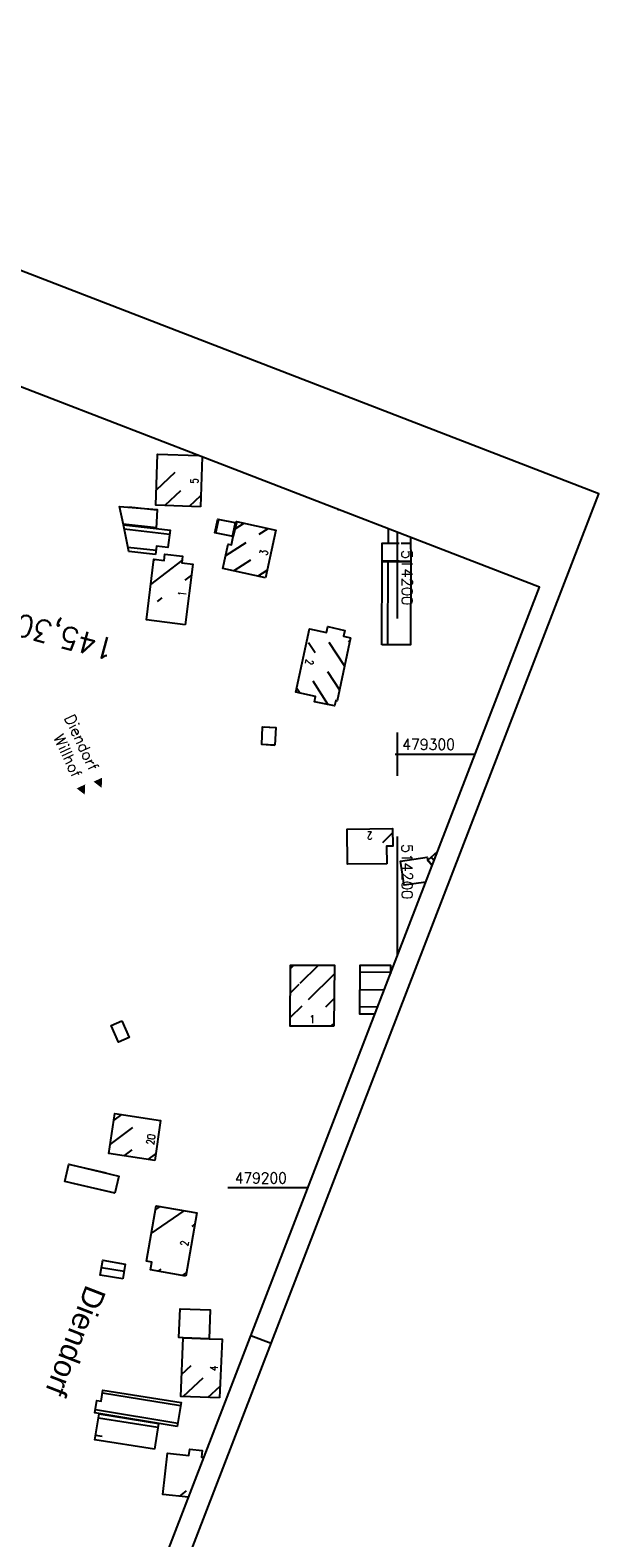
# Model space of a CAD drawing. Extents: x 513561 to 514246, y 478301 to 479467.
# Tile 8 of 8: x 514115 to 514246, y 479119 to 479467. Entities that reach past the tile are written whole.
import ezdxf
from ezdxf.enums import TextEntityAlignment as Align

# ---------------------------------------------------------------- set-up
doc = ezdxf.new("R2010")
doc.units = 0
doc.header["$LTSCALE"] = 10
doc.header["$MEASUREMENT"] = 0
doc.linetypes.add('LT00', pattern=[0])
doc.linetypes.add('LT17', pattern=[0.15, 0.1, -0.05])
for name, color, linetype in [('-ORTSBEZEICHNUNG', 152, 'Continuous'), ('A-TEXT-KILOMETER', 30, 'LT17'), ('DFK_BEB_SCHR', 254, 'LT00'), ('DFK_BEBAUUNG', 250, 'LT00'), ('DFK_HAUS_NR', 250, 'Continuous'), ('ORTSNAMEN', 7, 'Continuous'), ('RAHMEN', 250, 'Continuous'), ('V_RASTER', 250, 'LT00')]:
    doc.layers.add(name, color=color, linetype=linetype)
doc.styles.add('Arial', font='ARIAL.TTF')
doc.styles.add('Kilometrierung', font='romans.shx')
doc.styles.add('ROMANS', font='romans.shx')
doc.styles.get("Standard").update_dxf_attribs({"font": 'romans.shx', "width": 0.8})

msp = doc.modelspace()

# ---------------------------------------------------------------- linework, layer by layer
at = {"layer": 'DFK_BEB_SCHR', "flags": 128}
for points in [[(514144.42, 479360.96), (514148.72, 479365)], [(514149.97, 479360.68), (514146.37, 479357.31)], [(514144.53, 479356.22), (514138.04, 479356.95)], [(514152.03, 479357.13), (514154.65, 479359.59)], [(514158.74, 479354.13), (514158.03, 479350.97)], [(514161.95, 479350.19), (514162.67, 479353.38)], [(514164.67, 479353.26), (514162.52, 479351.89)], [(514136.74, 479353.07), (514144.39, 479352.21)], [(514147.43, 479350.67), (514136.98, 479351.87)], [(514168.08, 479350.69), (514170.2, 479352.04)], [(514137.81, 479347.75), (514144.34, 479347)], [(514160.41, 479345.81), (514165.11, 479348.8)], [(514200.4, 479348.57), (514196.53, 479348.56)], [(514203.02, 479348.58), (514200.89, 479348.57)], [(514143.09, 479339.08), (514150.33, 479344.67)], [(514144.08, 479344.9), (514143.77, 479344.66)], [(514166.13, 479344.71), (514162.27, 479342.24)], [(514196.49, 479344.56), (514200.4, 479344.57)], [(514197.81, 479344.37), (514197.71, 479325.22)], [(514152.48, 479341.28), (514150.95, 479340.1)], [(514167.79, 479341.02), (514169.93, 479342.38)], [(514145.68, 479336.02), (514144.56, 479335.16)], [(514179.51, 479325.71), (514181.01, 479323.4)], [(514187.8, 479320.32), (514184.28, 479325.71)], [(514188.76, 479326.17), (514188.97, 479325.85)], [(514183.85, 479319.05), (514186.63, 479314.78)], [(514176.8, 479315.22), (514177.56, 479314.05)], [(514184.07, 479311.39), (514180.54, 479316.81)], [(514171.95, 479306.08), (514169.26, 479306.24)], [(514168.73, 479302.27), (514171.76, 479302.09)], [(514198.89, 479281.87), (514196.59, 479279.54)], [(514197.46, 479274.71), (514197.54, 479274.8)], [(514207.08, 479275.44), (514206.8, 479275.4)], [(514208.52, 479275.35), (514207.8, 479276.22)], [(514206.8, 479271.36), (514206.99, 479271.38)], [(514176.13, 479251.33), (514175.37, 479250.58)], [(514177.61, 479247.17), (514181.84, 479251.34)], [(514185.45, 479249.28), (514179.45, 479243.36)], [(514198.41, 479249.63), (514191.44, 479249.7)], [(514175.34, 479244.93), (514177.35, 479246.91)], [(514191.41, 479245.7), (514197.05, 479245.64)], [(514177.96, 479241.9), (514175.3, 479239.28)], [(514183.5, 479241.74), (514185.41, 479243.63)], [(514195.51, 479241.66), (514191.37, 479241.7)], [(514185.38, 479237.98), (514184.62, 479237.23)], [(514136.34, 479216.87), (514134.58, 479215.58)], [(514133.74, 479209.98), (514138.98, 479213.85)], [(514138.75, 479208.71), (514136.9, 479207.35)], [(514142.5, 479206.5), (514144.26, 479207.8)], [(514132.88, 479203.36), (514124.22, 479205.39)], [(514125.15, 479201.06), (514134.81, 479198.8)], [(514143.23, 479189.43), (514150.78, 479194.7)], [(514145.22, 479195.7), (514144.23, 479195.01)], [(514153.28, 479191.57), (514152.58, 479191.09)], [(514136.93, 479180.68), (514131.75, 479181.56)], [(514144.77, 479180.75), (514145.48, 479181.24)], [(514151.32, 479180.44), (514150.34, 479179.76)], [(514150.23, 479156.96), (514152.46, 479159.02)], [(514155.14, 479156.05), (514150.59, 479151.85)], [(514149.97, 479149.68), (514131.95, 479152.63)], [(514156.24, 479151.62), (514159.1, 479154.27)], [(514130.33, 479148.84), (514149.33, 479145.73)], [(514144.72, 479144.68), (514131.03, 479146.86)], [(514130.38, 479142.92), (514131.92, 479142.67)], [(514151.26, 479130.07), (514149.72, 479128.84)]]:
    msp.add_lwpolyline(points, dxfattribs=at)
at = {"layer": 'DFK_BEBAUUNG'}
for points in [[(514154.57, 479357.05), (514144.3, 479357.38), (514144.68, 479369.16), (514154.11, 479368.85)], [(514144.38, 479351.99), (514136.78, 479352.85), (514135.9, 479357.12), (514144.54, 479356.43), (514144.38, 479351.99)], [(514162.85, 479353.35), (514162.13, 479350.15), (514157.85, 479351), (514158.56, 479354.16), (514162.85, 479353.35)], [(514169.54, 479340.63), (514159.75, 479342.8), (514160.99, 479348.42), (514161.71, 479348.26), (514162.13, 479350.15), (514162.85, 479353.35), (514162.92, 479353.65), (514171.99, 479351.64), (514169.54, 479340.63)], [(514186.87, 479356.21), (514186.32, 479356.29), (514186.34, 479356.41)], [(514144.22, 479346.04), (514138.01, 479346.75), (514136.78, 479352.85), (514144.38, 479351.99), (514147.56, 479351.63), (514147.01, 479347.65), (514144.45, 479347.95), (514144.22, 479346.04)], [(514203.09, 479344.39), (514196.49, 479344.37), (514196.53, 479348.63), (514197.97, 479348.65), (514197.98, 479351.91)], [(514151.05, 479329.82), (514142.1, 479330.97), (514143.8, 479344.93), (514146.19, 479344.63), (514146.38, 479346.13), (514150.45, 479345.65), (514150.26, 479344.13), (514152.79, 479343.81), (514151.05, 479329.82)], [(514196.39, 479325.22), (514196.49, 479344.37), (514203.09, 479344.39), (514203.03, 479325.2), (514196.39, 479325.22)], [(514189.17, 479326.82), (514186.1, 479312.27), (514185.77, 479312.35), (514185.48, 479311.09), (514180.86, 479312.06), (514181.12, 479313.3), (514176.59, 479314.25), (514179.69, 479328.86), (514183.67, 479328.02), (514183.97, 479329.41), (514187.85, 479328.49), (514187.57, 479327.16), (514189.17, 479326.82)], [(514171.76, 479302.05), (514168.73, 479302.23), (514168.88, 479306.26), (514171.95, 479306.12), (514171.76, 479302.05)], [(514197.54, 479274.71), (514188.47, 479274.63), (514188.4, 479282.7), (514198.87, 479282.82), (514198.93, 479278.74), (514197.52, 479278.73), (514197.54, 479274.71)], [(514208.05, 479274.27), (514207, 479275.54), (514209.29, 479277.5)], [(514206.58, 479270.48), (514201.6, 479269.73), (514200.76, 479275.31), (514206.88, 479276.26), (514207, 479275.54), (514208.05, 479274.27)], [(514185.37, 479237.22), (514175.29, 479237.29), (514175.37, 479251.33), (514185.46, 479251.34), (514185.37, 479237.22)], [(514194.82, 479240), (514191.36, 479240.03), (514191.45, 479251.33), (514198.42, 479251.3), (514198.41, 479249.31)], [(514136.45, 479238.46), (514138.12, 479234.63), (514135.65, 479233.54), (514133.96, 479237.37), (514136.45, 479238.46)], [(514144.03, 479206.27), (514133.42, 479207.87), (514134.81, 479217.11), (514145.38, 479215.48), (514144.03, 479206.27)], [(514134.8, 479198.77), (514123.27, 479201.47), (514124.23, 479205.42), (514135.7, 479202.69), (514134.8, 479198.77)], [(514151.18, 479179.61), (514143.01, 479181.06), (514143.32, 479182.84), (514142.09, 479183.05), (514144.38, 479195.85), (514153.74, 479194.17), (514151.47, 479181.35), (514151.18, 479179.61)], [(514136.63, 479178.95), (514131.46, 479179.83), (514132.03, 479183.28), (514137.23, 479182.4), (514136.63, 479178.95)], [(514156.54, 479165.18), (514150.61, 479165.41), (514149.59, 479165.46), (514149.85, 479172.08), (514156.82, 479171.82), (514156.54, 479165.18)], [(514158.99, 479151.51), (514150, 479151.87), (514150.61, 479165.41), (514156.54, 479165.18), (514159.54, 479165.06), (514158.99, 479151.51)], [(514149.21, 479144.97), (514130.21, 479148.08), (514130.67, 479150.94), (514131.65, 479150.78), (514132.06, 479153.33), (514150.09, 479150.44), (514149.21, 479144.97)], [(514143.94, 479139.7), (514130.21, 479141.89), (514131.2, 479147.89), (514144.87, 479145.64), (514143.94, 479139.7)], [(514151.82, 479128.61), (514145.86, 479129.27), (514146.96, 479138.82), (514151.91, 479138.24), (514152.08, 479139.71), (514154.93, 479139.41), (514154.77, 479137.9), (514155.38, 479137.84)]]:
    msp.add_lwpolyline(points, dxfattribs=at)
at = {"layer": 'DFK_BEBAUUNG', "flags": 128}
for points in [[(514154.94, 479368.53), (514154.57, 479357.05)], [(514203, 479349.98), (514203.09, 479344.39)]]:
    msp.add_lwpolyline(points, dxfattribs=at)
at = {"layer": 'RAHMEN'}
for points in [[(513969.42, 479466.94), (513560.7, 478408.08), (513837.77, 478301.13), (514246.49, 479359.99), (513969.42, 479466.94)], [(513965.08, 479441.82), (513631.98, 478578.87), (513899.73, 478475.52), (514232.83, 479338.46), (513965.08, 479441.82)]]:
    msp.add_lwpolyline(points, dxfattribs=at)
at = {"layer": 'RAHMEN', "flags": 128}
msp.add_lwpolyline([(514170.87, 479164.08), (514166.21, 479165.88)], dxfattribs=at)
at = {"layer": 'V_RASTER'}
for p, q in [((514200, 479331.29), (514200, 479351.14)), ((514200, 479295), (514200, 479305)), ((514200, 479295), (514200, 479305)), ((514199.48, 479300), (514217.98, 479300)), ((514200, 479253.42), (514200, 479280.99)), ((514179.38, 479200), (514160.88, 479200))]:
    msp.add_line(p, q, dxfattribs=at)

# ---------------------------------------------------------------- texts
at = {"layer": '-ORTSBEZEICHNUNG', "style": 'Arial'}
msp.add_text('Diendorf', height=5, rotation=248.8933, dxfattribs=at).set_placement((514128.21, 479177.85))
at = {"layer": 'A-TEXT-KILOMETER', "style": 'Kilometrierung'}
msp.add_text('145,300', height=5, rotation=164.8932, dxfattribs=at).set_placement((514107.75, 479331.18), align=Align.MIDDLE_RIGHT)
at = {"layer": 'DFK_HAUS_NR', "style": 'ROMANS', "width": 0.8}
for s, rotation, p in [('5', 88.1521, (514154.04, 479362.35)), ('3', 77.4546, (514169.95, 479345.7)), ('1', 82.9091, (514151.15, 479336.3)), ('2', 258.0204, (514178.95, 479322)), ('2', 180.6576, (514194.25, 479282.07)), ('1', 359.6036, (514179.73, 479237.96)), ('20', 81.6614, (514143.84, 479209.78)), ('2', 80.0276, (514151.67, 479186.42)), ('4', 87.6743, (514158.54, 479157.71))]:
    msp.add_text(s, height=1.8, rotation=rotation, dxfattribs=at).set_placement(p)
at = {"layer": 'ORTSNAMEN', "char_height": 2.5, "width": 45.7262, "attachment_point": 8, "rotation": 294.9657, "style": 'ROMANS'}
for s, insert in [('{\\fArial|b0|i0|c0|p32;   }Diendorf {\\fArial|b0|i0|c0|p32;►}', (514126.46, 479301.05)), ('{\\fArial|b0|i0|c0|p32;   }Willhof {\\fArial|b0|i0|c0|p32;►}', (514123.25, 479297.99))]:
    msp.add_mtext(s, dxfattribs=dict(at, insert=insert))
at = {"layer": 'V_RASTER'}
for s, rotation, width, p in [(' 514200', 269.9998, 0.994, (514201, 479348.79)), (' 479300', 359.9998, 0.948, (514199.48, 479301)), (' 514200', 269.9998, 0.994, (514201, 479280.99)), (' 479200', 359.9998, 0.934, (514160.88, 479201))]:
    msp.add_text(s, height=2.5, rotation=rotation, dxfattribs=dict(at, width=width)).set_placement(p)

doc.saveas('drawing.dxf')
